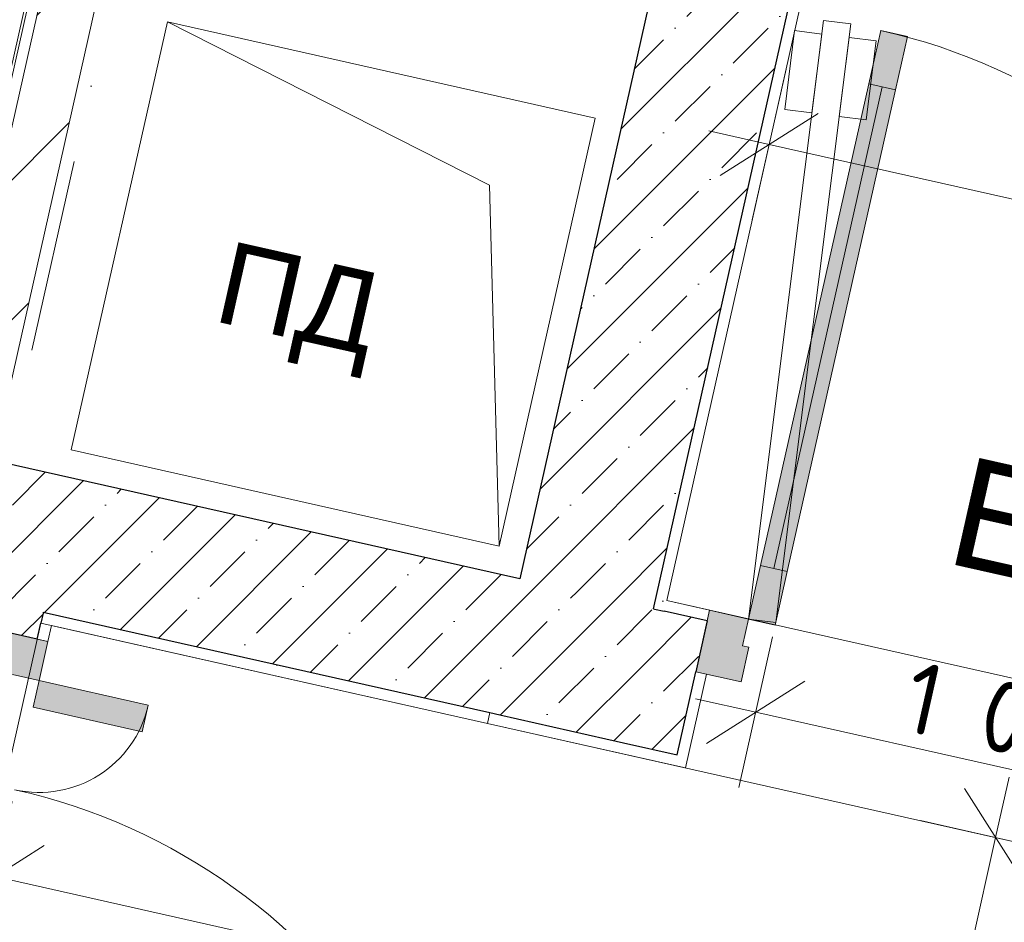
# Model space of a CAD drawing. Header units: millimetres. Extents: x -7213913 to -6930487, y 6129472 to 6353620.
# Tile 239 of 256: x -7192072 to -7190276, y 6180822 to 6182468. Entities that reach past the tile are written whole.
import ezdxf
from ezdxf.enums import TextEntityAlignment as Align

# ---------------------------------------------------------------- set-up
doc = ezdxf.new("R2010")
doc.units = ezdxf.units.MM
doc.header["$MEASUREMENT"] = 0
doc.linetypes.add('Штрихпунктирная', pattern=[670.277762, 352.777767, -176.388884, 0, -141.111112])
for name, color, linetype, lineweight in [('0_Ном._пера__120', 7, 'Continuous', 0), ('S - МОП.АР_Ном._пера__2', 8, 'Continuous', 15), ('АР-Стены_внутренние_пилоны.АР_Ном._пера__1', 7, 'Continuous', 15), ('АР-Стены_Перегородки_межквартирные_200.АР_Ном._пера__1', 7, 'Continuous', 15), ('АР-Чертеж-Оси_Осевые размеры.АР_Ном._пера__120', 7, 'Continuous', 0), ('АР-Чертеж-Размеры.АР_Ном._пера__1', 7, 'Continuous', 0), ('Двери Archicad_Ном._пера__120', 7, 'Continuous', 0), ('ИОС-Шахты и отверстия.АР_Ном._пера__1', 7, 'Continuous', 0), ('Маркеры Дверей Archicad_Ном._пера__1', 7, 'Continuous', 0), ('Паспорта Зон Archicad_Ном._пера__1', 7, 'Continuous', 0)]:
    doc.layers.add(name, color=color, linetype=linetype, lineweight=lineweight)
for name, color, linetype in [('S - МОП.АР', 7, 'Continuous'), ('АР-Стены_внутренние_пилоны.АР', 7, 'Continuous'), ('АР-Стены_Перегородки_межквартирные_200.АР', 7, 'Continuous'), ('АР-Чертеж-Оси_Осевые размеры.АР', 7, 'Continuous'), ('АР-Чертеж-Размеры.АР', 7, 'Continuous')]:
    doc.layers.add(name, color=color, linetype=linetype)
doc.styles.add('РЎР“Р•РќР•Р\xa0Р\x98Р\xa0_РЎРўР\x98Р›Р¬_2', font='calibri.ttf')
doc.styles.add('РЎР“Р•РќР•Р\xa0Р\x98Р\xa0_РЎРўР\x98Р›Р¬_3', font='GOST_Common.ttf')
doc.styles.add('РЎР“Р•РќР•Р\xa0Р\x98Р\xa0_РЎРўР\x98Р›Р¬_5', font='GOTHIC.TTF')
doc.styles.add('РЎР“Р•РќР•Р\xa0Р\x98Р\xa0_РЎРўР\x98Р›Р¬_6', font='arial.ttf')
doc.dimstyles.new('СГЕНЕРИР_СТИЛЬ__3', dxfattribs={"dimtxt": 129.999995, "dimasz": 142.5, "dimexe": 0.18, "dimexo": 300000, "dimgap": 0, "dimtad": 1, "dimdec": 0, "dimzin": 0, "dimdsep": 46, "dimtxsty": 'РЎР“Р•РќР•Р\xa0Р\x98Р\xa0_РЎРўР\x98Р›Р¬_3', "dimblk": 'ARROWHEAD_6', "dimblk1": 'ARROWHEAD_6', "dimblk2": 'ARROWHEAD_6', "dimcen": 0.09, "dimclrd": 7, "dimclre": 7, "dimclrt": 7, "dimazin": 0, "dimtfac": 1, "dimtdec": 4, "dimtmove": 0, "dimatfit": 3, "dimfxl": 1, "dimtolj": 1, "dimtzin": 0, "dimarcsym": 0})
doc.dimstyles.new('СГЕНЕРИР_СТИЛЬ__6', dxfattribs={"dimtxt": 129.999995, "dimasz": 142.5, "dimexe": 0.18, "dimexo": 300000, "dimgap": 0, "dimtad": 1, "dimdec": 0, "dimzin": 0, "dimdsep": 46, "dimtxsty": 'РЎР“Р•РќР•Р\xa0Р\x98Р\xa0_РЎРўР\x98Р›Р¬_3', "dimblk": 'ARROWHEAD_6', "dimblk1": 'ARROWHEAD_6', "dimblk2": 'ARROWHEAD_6', "dimcen": 0.09, "dimclrd": 7, "dimclre": 7, "dimclrt": 7, "dimazin": 0, "dimtfac": 1, "dimtdec": 4, "dimtmove": 2, "dimatfit": 3, "dimfxl": 1, "dimtolj": 1, "dimtzin": 0, "dimarcsym": 0})
pattern_1 = [(45, (-6566190.34, 6563027.8), (-111.369318, 111.369318), [0, -105, 0, -157.5]), (110, (-6565840.34, 6563027.8), (148.001588, 53.868173), [0, -77, 0, -133])]
pattern_2 = [(45, (-6566190.34, 6562677.8), (-84.852814, 84.852814), []), (45, (-6566232.77, 6562720.22), (-84.852814, 84.852814), [90, -30, 0, -30])]

# ---------------------------------------------------------------- blocks, each defined once
blk = doc.blocks.new('Лифтовой холл _ ПБЗ_1_48_1', base_point=(-7188853.3, 6178755.2))
at = {"layer": 'S - МОП.АР_Ном._пера__2', "color": 8, "linetype": 'Continuous', "lineweight": 15, "flags": 128}
blk.add_lwpolyline([(-7192033.9, 6181367.8), (-7192391.1, 6179777.4), (-7190283.6, 6179304.1), (-7191317.8, 6174699), (-7187902.9, 6173932.1), (-7186511.4, 6180127.5)], close=True, dxfattribs=at)
at = {"layer": 'Паспорта Зон Archicad_Ном._пера__1', "color": 7, "lineweight": 0, "style": 'РЎР“Р•РќР•Р\xa0Р\x98Р\xa0_РЎРўР\x98Р›Р¬_3'}
blk.add_attdef('ROOM_NUMBER', text='', height=350, rotation=347.3417, dxfattribs=at).set_placement((-7188399.6, 6179289.8), align=Align.MIDDLE_CENTER)
at = {"layer": 'Паспорта Зон Archicad_Ном._пера__1', "color": 7, "lineweight": 0, "style": 'РЎР“Р•РќР•Р\xa0Р\x98Р\xa0_РЎРўР\x98Р›Р¬_2'}
blk.add_attdef('ROOM_AREA', text='', height=200, rotation=347.3417, dxfattribs=at).set_placement((-7188113.8, 6178682), align=Align.MIDDLE_RIGHT)
blk = doc.blocks.new('Символ Проема в Полу 21[110]_1', base_point=(-7191803, 6182463.9))
at = {"layer": 'ИОС-Шахты и отверстия.АР_Ном._пера__1', "color": 7, "linetype": 'Continuous', "lineweight": 0, "flags": 128}
for points in [[(-7191215.6, 6182166.3), (-7191197.8, 6181508), (-7191978.4, 6181683.3), (-7191803, 6182463.9)], [(-7191803, 6182463.9), (-7191022.5, 6182288.6), (-7191197.8, 6181508), (-7191215.6, 6182166.3)]]:
    blk.add_lwpolyline(points, close=True, dxfattribs=at)
at = {"layer": 'ИОС-Шахты и отверстия.АР_Ном._пера__1', "color": 7, "linetype": 'Continuous', "lineweight": 0, "insert": (-7191533.4, 6181832), "char_height": 150, "attachment_point": 8, "rotation": 347.3417, "style": 'РЎР“Р•РќР•Р\xa0Р\x98Р\xa0_РЎРўР\x98Р›Р¬_6'}
blk.add_mtext('\\A1;{\\pqc;\\pt0;\\fArial|b0|i0|c204|p0;\\C214;\\W1.000000;ПД\\fArial|b0|i0|c204|p0;\\W1.000000;\\A1{\\H.66x;\\S^  ;}\\fArial|b0|i0|c204|p0;\\W1.000000;\\fArial|b0|i0|c204|p0;\\W1.000000;\\A1{\\H.66x;\\S^  ;}\\fArial|b0|i0|c204|p0;\\W1.000000;\\fArial|b0|i0|c204|p0;\\W1.000000;\\A1{\\H.66x;\\S^  ;}}', dxfattribs=at)
blk = doc.blocks.new('Лестница_2_58_1', base_point=(-7189353.7, 6182579.8))
at = {"layer": 'S - МОП.АР_Ном._пера__2', "color": 8, "linetype": 'Continuous', "lineweight": 15, "flags": 128}
blk.add_lwpolyline([(-7190309.3, 6184004), (-7190892.2, 6181408.6), (-7186184.4, 6180351.3), (-7184867, 6180055.4), (-7184284.1, 6182650.8)], close=True, dxfattribs=at)
at = {"layer": 'Паспорта Зон Archicad_Ном._пера__1', "color": 7, "lineweight": 0, "style": 'РЎР“Р•РќР•Р\xa0Р\x98Р\xa0_РЎРўР\x98Р›Р¬_3'}
blk.add_attdef('ROOM_NUMBER', text='', height=350, rotation=347.3417, dxfattribs=at).set_placement((-7190061.7, 6183350.3), align=Align.MIDDLE_CENTER)
at = {"layer": 'Паспорта Зон Archicad_Ном._пера__1', "color": 7, "lineweight": 0, "style": 'РЎР“Р•РќР•Р\xa0Р\x98Р\xa0_РЎРўР\x98Р›Р¬_2'}
blk.add_attdef('ROOM_AREA', text='', height=200, rotation=347.3417, dxfattribs=at).set_placement((-7189838.1, 6182806.3), align=Align.MIDDLE_RIGHT)
blk = doc.blocks.new('Коридор_5_61_1', base_point=(-7189342.6, 6194352.5))
at = {"layer": 'S - МОП.АР_Ном._пера__2', "color": 8, "linetype": 'Continuous', "lineweight": 15, "flags": 128}
blk.add_lwpolyline([(-7192713.7, 6179573.2), (-7192238.1, 6181690.4), (-7192243, 6181691.5), (-7191592.2, 6184589.3), (-7191099.4, 6184478.7), (-7190731.3, 6186117.9), (-7190711.8, 6186113.6), (-7190673.4, 6186284.1), (-7191180.8, 6186398), (-7190283.5, 6190393.4), (-7190273.7, 6190391.2), (-7189397.3, 6194293.6), (-7187528.7, 6193874), (-7187168.1, 6195479.6)], dxfattribs=at)
at = {"layer": 'Паспорта Зон Archicad_Ном._пера__1', "color": 7, "lineweight": 0, "style": 'РЎР“Р•РќР•Р\xa0Р\x98Р\xa0_РЎРўР\x98Р›Р¬_3'}
blk.add_attdef('ROOM_NUMBER', text='', height=350, rotation=347.3417, dxfattribs=at).set_placement((-7191488.7, 6189132.6), align=Align.MIDDLE_CENTER)
at = {"layer": 'Паспорта Зон Archicad_Ном._пера__1', "color": 7, "lineweight": 0, "style": 'РЎР“Р•РќР•Р\xa0Р\x98Р\xa0_РЎРўР\x98Р›Р¬_2'}
blk.add_attdef('ROOM_AREA', text='', height=200, rotation=347.3417, dxfattribs=at).set_placement((-7191255.4, 6188550.7), align=Align.MIDDLE_RIGHT)
blk = doc.blocks.new('Стена_121_1', base_point=(-7192121.1, 6181664.1))
at = {"layer": 'АР-Стены_Перегородки_межквартирные_200.АР', "linetype": 'Continuous', "lineweight": 0, "true_color": 0x000000}
h = blk.add_hatch(dxfattribs=at)
h.set_pattern_fill('ШТУКАТУРКА__ГИПС_01_0001', color=18, style=0, pattern_type=2)
h.set_pattern_definition(pattern_1)
h.paths.add_polyline_path([(-7191587.3, 6184588.3), (-7192238.2, 6181690.4), (-7192218.6, 6181686.1), (-7191577.7, 6184540)])
h = blk.add_hatch(dxfattribs=at)
h.set_pattern_fill('БЛОКИ_БЕТОННЫЕ_ЭФФЕКТИВН_78', color=18, style=0, pattern_type=2)
h.set_pattern_definition([(45, (-6566190.34, 6562677.8), (-127.279217, 127.279217), [])])
h.paths.add_polyline_path([(-7191627, 6184320.4), (-7192218.6, 6181686.1), (-7192121.1, 6181664.1), (-7191529.4, 6184298.5)])
at = {"layer": 'АР-Стены_Перегородки_межквартирные_200.АР_Ном._пера__1', "color": 7, "linetype": 'Continuous', "lineweight": 15}
blk.add_line((-7191627, 6184320.4), (-7192218.6, 6181686.1), dxfattribs=at)
at = {"layer": 'АР-Стены_Перегородки_межквартирные_200.АР_Ном._пера__1', "color": 7, "linetype": 'Continuous', "lineweight": 0, "flags": 128}
blk.add_lwpolyline([(-7191587.3, 6184588.3), (-7192238.2, 6181690.4)], dxfattribs=at)
at = {"layer": 'АР-Стены_Перегородки_межквартирные_200.АР_Ном._пера__1', "color": 7, "linetype": 'Continuous', "lineweight": 15, "flags": 128}
blk.add_lwpolyline([(-7192121.1, 6181664.1), (-7191529.4, 6184298.5)], dxfattribs=at)
blk = doc.blocks.new('Стена_176_1', base_point=(-7190419, 6184177.2))
at = {"layer": 'АР-Стены_внутренние_пилоны.АР', "linetype": 'Continuous', "lineweight": 0, "true_color": 0x000000}
h = blk.add_hatch(dxfattribs=at)
h.set_pattern_fill('ЖЕЛЕЗОБЕТОН__PROJECT__0001', color=18, style=0, pattern_type=2)
h.set_pattern_definition(pattern_2)
h.paths.add_polyline_path([(-7190568.3, 6184082.7), (-7191160, 6181448.3), (-7190916, 6181393.5), (-7190324.4, 6184027.9)])
h = blk.add_hatch(dxfattribs=at)
h.set_pattern_fill('ШТУКАТУРКА__ГИПС_01_0001', color=18, style=0, pattern_type=2)
h.set_pattern_definition(pattern_1)
h.paths.add_polyline_path([(-7190328.8, 6184008.4), (-7190911.7, 6181413), (-7190892.2, 6181408.6), (-7190309.3, 6184004)])
h = blk.add_hatch(dxfattribs=at)
h.set_pattern_fill('ЖЕЛЕЗОБЕТОН__PROJECT__0001', color=18, style=0, pattern_type=2)
h.set_pattern_definition(pattern_2)
h.paths.add_polyline_path([(-7191160, 6181448.3), (-7191214.8, 6181204.4), (-7191196.6, 6181200.3), (-7190916.4, 6181392.1), (-7190916, 6181393.5)])
h = blk.add_hatch(dxfattribs=at)
h.set_pattern_fill('ШТУКАТУРКА__ГИПС_01_0001', color=18, style=0, pattern_type=2)
h.set_pattern_definition(pattern_1)
h.paths.add_polyline_path([(-7190916, 6181393.5), (-7190914.7, 6181393.2), (-7190892.2, 6181408.6), (-7190911.7, 6181413)])
h = blk.add_hatch(dxfattribs=at)
h.set_pattern_fill('ШТУКАТУРКА__ГИПС_01_0001', color=18, style=0, pattern_type=2)
h.set_pattern_definition(pattern_1)
h.paths.add_polyline_path([(-7190892.2, 6181408.6), (-7190914.7, 6181393.2), (-7190896.5, 6181389.1)])
h = blk.add_hatch(dxfattribs=at)
h.set_pattern_fill('ЖЕЛЕЗОБЕТОН__PROJECT__0001', color=18, style=0, pattern_type=2)
h.set_pattern_definition(pattern_2)
h.paths.add_polyline_path([(-7190916.4, 6181392.1), (-7191196.6, 6181200.3), (-7190970.8, 6181149.6)])
at = {"layer": 'АР-Стены_внутренние_пилоны.АР_Ном._пера__1', "color": 7, "linetype": 'Continuous', "lineweight": 30}
for p, q in [((-7190916, 6181393.5), (-7190324.4, 6184027.9)), ((-7190916, 6181393.5), (-7190914.7, 6181393.2)), ((-7190914.7, 6181393.2), (-7190896.5, 6181389.1)), ((-7191214.8, 6181204.4), (-7191196.6, 6181200.3)), ((-7191196.6, 6181200.3), (-7190970.8, 6181149.6))]:
    blk.add_line(p, q, dxfattribs=at)
at = {"layer": 'АР-Стены_внутренние_пилоны.АР_Ном._пера__1', "color": 7, "linetype": 'Continuous', "lineweight": 30, "flags": 128}
blk.add_lwpolyline([(-7190568.3, 6184082.7), (-7191160, 6181448.3)], dxfattribs=at)
at = {"layer": 'АР-Стены_внутренние_пилоны.АР_Ном._пера__1', "color": 7, "linetype": 'Continuous', "lineweight": 0, "flags": 128}
blk.add_lwpolyline([(-7190892.2, 6181408.6), (-7190309.3, 6184004)], dxfattribs=at)
blk = doc.blocks.new('Стена_179_1', base_point=(-7192124, 6181536.7))
at = {"layer": 'АР-Стены_внутренние_пилоны.АР', "linetype": 'Continuous', "lineweight": 0, "true_color": 0x000000}
h = blk.add_hatch(dxfattribs=at)
h.set_pattern_fill('ЖЕЛЕЗОБЕТОН__PROJECT__0001', color=18, style=0, pattern_type=2)
h.set_pattern_definition(pattern_2)
h.paths.add_polyline_path([(-7191974.7, 6181631.3), (-7192218.6, 6181686.1), (-7192222.7, 6181667.9), (-7192030.9, 6181387.7), (-7192029.5, 6181387.3)])
h = blk.add_hatch(dxfattribs=at)
h.set_pattern_fill('ЖЕЛЕЗОБЕТОН__PROJECT__0001', color=18, style=0, pattern_type=2)
h.set_pattern_definition(pattern_2)
h.paths.add_polyline_path([(-7192030.9, 6181387.7), (-7192222.7, 6181667.9), (-7192273.4, 6181442.1)])
h = blk.add_hatch(dxfattribs=at)
h.set_pattern_fill('ЖЕЛЕЗОБЕТОН__PROJECT__0001', color=18, style=0, pattern_type=2)
h.set_pattern_definition(pattern_2)
h.paths.add_polyline_path([(-7192029.5, 6181387.3), (-7191214.8, 6181204.4), (-7191160, 6181448.3), (-7191974.7, 6181631.3)])
h = blk.add_hatch(dxfattribs=at)
h.set_pattern_fill('ШТУКАТУРКА__ГИПС_01_0001', color=18, style=0, pattern_type=2)
h.set_pattern_definition(pattern_1)
h.paths.add_polyline_path([(-7192029.8, 6181386), (-7192033.9, 6181367.8), (-7192014.3, 6181363.4)])
h = blk.add_hatch(dxfattribs=at)
h.set_pattern_fill('ШТУКАТУРКА__ГИПС_01_0001', color=18, style=0, pattern_type=2)
h.set_pattern_definition(pattern_1)
h.paths.add_polyline_path([(-7192029.5, 6181387.3), (-7192029.8, 6181386), (-7192014.3, 6181363.4), (-7192010, 6181383)])
h = blk.add_hatch(dxfattribs=at)
h.set_pattern_fill('ШТУКАТУРКА__ГИПС_01_0001', color=18, style=0, pattern_type=2)
h.set_pattern_definition(pattern_1)
h.paths.add_polyline_path([(-7192014.3, 6181363.4), (-7191219.1, 6181184.8), (-7191214.8, 6181204.4), (-7192010, 6181383)])
at = {"layer": 'АР-Стены_внутренние_пилоны.АР_Ном._пера__1', "color": 7, "linetype": 'Continuous', "lineweight": 30}
for p, q in [((-7192218.6, 6181686.1), (-7192222.7, 6181667.9)), ((-7192222.7, 6181667.9), (-7192273.4, 6181442.1)), ((-7192029.8, 6181386), (-7192033.9, 6181367.8)), ((-7192029.5, 6181387.3), (-7192029.8, 6181386)), ((-7192029.5, 6181387.3), (-7191214.8, 6181204.4))]:
    blk.add_line(p, q, dxfattribs=at)
at = {"layer": 'АР-Стены_внутренние_пилоны.АР_Ном._пера__1', "color": 7, "linetype": 'Continuous', "lineweight": 30, "flags": 128}
blk.add_lwpolyline([(-7191160, 6181448.3), (-7192218.6, 6181686.1)], dxfattribs=at)
at = {"layer": 'АР-Стены_внутренние_пилоны.АР_Ном._пера__1', "color": 7, "linetype": 'Continuous', "lineweight": 0, "flags": 128}
for points in [[(-7192014.3, 6181363.4), (-7191219.1, 6181184.8)], [(-7191219.1, 6181184.8), (-7191214.8, 6181204.4)]]:
    blk.add_lwpolyline(points, dxfattribs=at)
blk = doc.blocks.new('Полуторная Дверь 23[39]_1', base_point=(-6566190.3, 6562677.8))
at = {"layer": 'Двери Archicad_Ном._пера__120', "linetype": 'Continuous', "lineweight": 0, "true_color": 0xffffff}
for points in [[(-7192151.8, 6181276.4), (-7192088.3, 6181262.2), (-7192085.7, 6181273.9), (-7192036.9, 6181262.9), (-7192020.9, 6181334.2), (-7192133.1, 6181359.4)], [(-7191837.9, 6181218.2), (-7192036.9, 6181262.9), (-7192047.9, 6181214.2), (-7191848.8, 6181169.5)]]:
    blk.add_hatch(color=7, dxfattribs=at).paths.add_polyline_path(points)
at = {"layer": 'Двери Archicad_Ном._пера__120', "color": 7, "linetype": 'Continuous', "lineweight": 0}
for p, q in [((-7192020.9, 6181334.2), (-7192133.1, 6181359.4)), ((-7192040.4, 6181338.5), (-7192133.1, 6181359.4)), ((-7192040.4, 6181338.5), (-7192133.1, 6181359.4)), ((-7192020.9, 6181334.2), (-7192040.4, 6181338.5)), ((-7192020.9, 6181334.2), (-7192040.4, 6181338.5)), ((-7192036.9, 6181262.9), (-7192020.9, 6181334.2)), ((-7192085.7, 6181273.9), (-7192036.9, 6181262.9)), ((-7192036.9, 6181262.9), (-7192047.9, 6181214.2)), ((-7191837.9, 6181218.2), (-7192036.9, 6181262.9)), ((-7192047.9, 6181214.2), (-7191848.8, 6181169.5)), ((-7191848.8, 6181169.5), (-7191837.9, 6181218.2))]:
    blk.add_line(p, q, dxfattribs=at)
for centre, radius, start, end in [((-7192036.9, 6181262.9), 204, 257.3417, 347.3417), ((-7192322.7, 6179990.6), 1100, 347.3417, 77.3417)]:
    blk.add_arc(centre, radius, start, end, dxfattribs=at)
blk = doc.blocks.new('Стена_181_1', base_point=(-7192124, 6181536.7))
at = {"layer": 'АР-Стены_внутренние_пилоны.АР', "linetype": 'Continuous', "lineweight": 0, "true_color": 0x000000}
h = blk.add_hatch(dxfattribs=at)
h.set_pattern_fill('ЖЕЛЕЗОБЕТОН__PROJECT__0001', color=18, style=0, pattern_type=2)
h.set_pattern_definition(pattern_2)
h.paths.add_polyline_path([(-7192284.4, 6181393.3), (-7192133.1, 6181359.4), (-7192040.4, 6181338.5), (-7192029.8, 6181386), (-7192030.9, 6181387.7), (-7192273.4, 6181442.1)])
h = blk.add_hatch(dxfattribs=at)
h.set_pattern_fill('ЖЕЛЕЗОБЕТОН__PROJECT__0001', color=18, style=0, pattern_type=2)
h.set_pattern_definition(pattern_2)
h.paths.add_polyline_path([(-7192029.5, 6181387.3), (-7192030.9, 6181387.7), (-7192029.8, 6181386)])
h = blk.add_hatch(dxfattribs=at)
h.set_pattern_fill('ШТУКАТУРКА__ГИПС_01_0001', color=18, style=0, pattern_type=2)
h.set_pattern_definition(pattern_1)
h.paths.add_polyline_path([(-7192040.4, 6181338.5), (-7192020.9, 6181334.2), (-7192014.3, 6181363.4), (-7192033.9, 6181367.8)])
at = {"layer": 'АР-Стены_внутренние_пилоны.АР_Ном._пера__1', "color": 7, "linetype": 'Continuous', "lineweight": 30}
for p, q in [((-7192029.8, 6181386), (-7192033.9, 6181367.8)), ((-7192029.5, 6181387.3), (-7192029.8, 6181386)), ((-7192040.4, 6181338.5), (-7192033.9, 6181367.8)), ((-7192040.4, 6181338.5), (-7192133.1, 6181359.4))]:
    blk.add_line(p, q, dxfattribs=at)
at = {"layer": 'АР-Стены_внутренние_пилоны.АР_Ном._пера__1', "color": 7, "linetype": 'Continuous', "lineweight": 0}
blk.add_line((-7192020.9, 6181334.2), (-7192040.4, 6181338.5), dxfattribs=at)
at = {"layer": 'АР-Стены_внутренние_пилоны.АР_Ном._пера__1', "color": 7, "linetype": 'Continuous', "lineweight": 0, "flags": 128}
blk.add_lwpolyline([(-7192020.9, 6181334.2), (-7192014.3, 6181363.4)], dxfattribs=at)
at = {"layer": 'Двери Archicad_Ном._пера__120', "color": 7, "linetype": 'Continuous', "lineweight": 0}
blk.add_blockref('Полуторная Дверь 23[39]_1', (-6566190.3, 6562677.8), dxfattribs=at)
blk = doc.blocks.new('Маркер ДВ 23[159]_1', base_point=(-7190106.7, 6181232.2))
at = {"layer": 'Маркеры Дверей Archicad_Ном._пера__1', "color": 7, "linetype": 'Continuous', "lineweight": 0}
blk.add_line((-7190150.5, 6181037.1), (-7190170.3, 6180949.3), dxfattribs=at)
at = {"layer": 'Маркеры Дверей Archicad_Ном._пера__1', "color": 7, "lineweight": 0, "insert": (-7190388.6, 6181475.9), "char_height": 200, "attachment_point": 7, "rotation": 347.3417, "style": 'РЎР“Р•РќР•Р\xa0Р\x98Р\xa0_РЎРўР\x98Р›Р¬_6'}
blk.add_mtext('\\A1;{\\pql;\\pt0;\\fArial|b0|i0|c204|p0;\\W1.000000;EI 60\\fArial|b0|i0|c204|p0;\\W1.000000;\\fArial|b0|i0|c204|p0;\\H0.666667x;\\W1.000000;\\fArial|b0|i0|c204|p0;\\H1.500000x;\\W1.000000;}', dxfattribs=at)
blk = doc.blocks.new('Полуторная Дверь 23[48]_1', base_point=(-6566190.3, 6562677.8))
at = {"layer": 'Двери Archicad_Ном._пера__120', "linetype": 'Continuous', "lineweight": 0, "true_color": 0xffffff}
for points in [[(-7190501.8, 6182448.4), (-7190523.7, 6182350.8), (-7190475, 6182339.8), (-7190453, 6182437.4)], [(-7190523.7, 6182350.8), (-7190721, 6181472.7), (-7190696.6, 6181467.2), (-7190499.3, 6182345.3)], [(-7190499.3, 6182345.3), (-7190696.6, 6181467.2), (-7190672.2, 6181461.7), (-7190475, 6182339.8)], [(-7190694.1, 6181364.1), (-7190672.2, 6181461.7), (-7190721, 6181472.7), (-7190742.9, 6181375.1)], [(-7190839.3, 6181278.9), (-7190756.4, 6181260.3), (-7190742.1, 6181323.7), (-7190753.8, 6181326.3), (-7190742.9, 6181375.1), (-7190814.1, 6181391.1)]]:
    blk.add_hatch(color=7, dxfattribs=at).paths.add_polyline_path(points)
at = {"layer": 'Двери Archicad_Ном._пера__120', "color": 7, "linetype": 'Continuous', "lineweight": 0}
for p, q in [((-7190501.8, 6182448.4), (-7190523.7, 6182350.8)), ((-7190453, 6182437.4), (-7190501.8, 6182448.4)), ((-7190475, 6182339.8), (-7190453, 6182437.4)), ((-7190499.3, 6182345.3), (-7190696.6, 6181467.2)), ((-7190523.7, 6182350.8), (-7190475, 6182339.8)), ((-7190721, 6181472.7), (-7190742.9, 6181375.1)), ((-7190672.2, 6181461.7), (-7190721, 6181472.7)), ((-7190694.1, 6181364.1), (-7190672.2, 6181461.7)), ((-7190839.3, 6181278.9), (-7190814.1, 6181391.1)), ((-7190814.1, 6181391.1), (-7190818.5, 6181371.6)), ((-7190814.1, 6181391.1), (-7190818.5, 6181371.6)), ((-7190814.1, 6181391.1), (-7190742.9, 6181375.1)), ((-7190818.5, 6181371.6), (-7190839.3, 6181278.9)), ((-7190818.5, 6181371.6), (-7190839.3, 6181278.9)), ((-7190742.9, 6181375.1), (-7190753.8, 6181326.3)), ((-7190742.9, 6181375.1), (-7190694.1, 6181364.1)), ((-7190742.1, 6181323.7), (-7190756.4, 6181260.3)), ((-7190753.8, 6181326.3), (-7190742.1, 6181323.7)), ((-7190819.8, 6181274.5), (-7190858.1, 6181103.8)), ((-7190756.4, 6181260.3), (-7190839.3, 6181278.9)), ((-7190877.6, 6181108.2), (-7190858.1, 6181103.8))]:
    blk.add_line(p, q, dxfattribs=at)
at = {"layer": 'Двери Archicad_Ном._пера__120', "color": 7, "linetype": 'Continuous', "lineweight": 0, "flags": 128}
for points in [[(-7190523.7, 6182350.8), (-7190721, 6181472.7), (-7190696.6, 6181467.2), (-7190499.3, 6182345.3)], [(-7190499.3, 6182345.3), (-7190696.6, 6181467.2), (-7190672.2, 6181461.7), (-7190475, 6182339.8)]]:
    blk.add_lwpolyline(points, close=True, dxfattribs=at)
at = {"layer": 'Двери Archicad_Ном._пера__120', "color": 7, "linetype": 'Continuous', "lineweight": 0}
blk.add_arc((-7190742.9, 6181375.1), 1100, 347.3417, 77.3417, dxfattribs=at)
at = {"layer": 'Маркеры Дверей Archicad_Ном._пера__1', "color": 7, "linetype": 'Continuous', "lineweight": 0}
blk.add_blockref('Маркер ДВ 23[159]_1', (-7190106.7, 6181232.2), dxfattribs=at)
blk = doc.blocks.new('Стена_271_1', base_point=(-7191065.4, 6181298.9))
at = {"layer": 'АР-Стены_внутренние_пилоны.АР', "linetype": 'Continuous', "lineweight": 0, "true_color": 0x000000}
h = blk.add_hatch(dxfattribs=at)
h.set_pattern_fill('ШТУКАТУРКА__ГИПС_01_0001', color=18, style=0, pattern_type=2)
h.set_pattern_definition(pattern_1)
h.paths.add_polyline_path([(-7190892.2, 6181408.6), (-7190896.5, 6181389.1), (-7190818.5, 6181371.6), (-7190814.1, 6181391.1)])
h = blk.add_hatch(dxfattribs=at)
h.set_pattern_fill('ЖЕЛЕЗОБЕТОН__PROJECT__0001', color=18, style=0, pattern_type=2)
h.set_pattern_definition(pattern_2)
h.paths.add_polyline_path([(-7190916.4, 6181392.1), (-7190970.8, 6181149.6), (-7190873.3, 6181127.7), (-7190839.3, 6181278.9), (-7190818.5, 6181371.6), (-7190914.7, 6181393.2)])
h = blk.add_hatch(dxfattribs=at)
h.set_pattern_fill('ЖЕЛЕЗОБЕТОН__PROJECT__0001', color=18, style=0, pattern_type=2)
h.set_pattern_definition(pattern_2)
h.paths.add_polyline_path([(-7190916, 6181393.5), (-7190916.4, 6181392.1), (-7190914.7, 6181393.2)])
h = blk.add_hatch(dxfattribs=at)
h.set_pattern_fill('ШТУКАТУРКА__ГИПС_01_0001', color=18, style=0, pattern_type=2)
h.set_pattern_definition(pattern_1)
h.paths.add_polyline_path([(-7190877.6, 6181108.2), (-7190858.1, 6181103.8), (-7190819.8, 6181274.5), (-7190839.3, 6181278.9), (-7190873.3, 6181127.7)])
h = blk.add_hatch(dxfattribs=at)
h.set_pattern_fill('ШТУКАТУРКА__ГИПС_01_0001', color=18, style=0, pattern_type=2)
h.set_pattern_definition(pattern_1)
h.paths.add_polyline_path([(-7191219.1, 6181184.8), (-7191196.6, 6181200.3), (-7191214.8, 6181204.4)])
h = blk.add_hatch(dxfattribs=at)
h.set_pattern_fill('ШТУКАТУРКА__ГИПС_01_0001', color=18, style=0, pattern_type=2)
h.set_pattern_definition(pattern_1)
h.paths.add_polyline_path([(-7191196.6, 6181200.3), (-7191219.1, 6181184.8), (-7190877.6, 6181108.2), (-7190873.3, 6181127.7)])
at = {"layer": 'АР-Стены_внутренние_пилоны.АР_Ном._пера__1', "color": 7, "linetype": 'Continuous', "lineweight": 30}
for p, q in [((-7190916, 6181393.5), (-7190914.7, 6181393.2)), ((-7190914.7, 6181393.2), (-7190896.5, 6181389.1)), ((-7190818.5, 6181371.6), (-7190896.5, 6181389.1)), ((-7190818.5, 6181371.6), (-7190839.3, 6181278.9)), ((-7190873.3, 6181127.7), (-7190839.3, 6181278.9)), ((-7191214.8, 6181204.4), (-7191196.6, 6181200.3)), ((-7191196.6, 6181200.3), (-7190970.8, 6181149.6)), ((-7190970.8, 6181149.6), (-7190873.3, 6181127.7))]:
    blk.add_line(p, q, dxfattribs=at)
at = {"layer": 'АР-Стены_внутренние_пилоны.АР_Ном._пера__1', "color": 7, "linetype": 'Continuous', "lineweight": 0}
for p, q in [((-7190814.1, 6181391.1), (-7190818.5, 6181371.6)), ((-7190819.8, 6181274.5), (-7190858.1, 6181103.8)), ((-7190839.3, 6181278.9), (-7190819.8, 6181274.5)), ((-7190877.6, 6181108.2), (-7190858.1, 6181103.8))]:
    blk.add_line(p, q, dxfattribs=at)
at = {"layer": 'АР-Стены_внутренние_пилоны.АР_Ном._пера__1', "color": 7, "linetype": 'Continuous', "lineweight": 0, "flags": 128}
for points in [[(-7190814.1, 6181391.1), (-7190892.2, 6181408.6)], [(-7191219.1, 6181184.8), (-7191214.8, 6181204.4)], [(-7191219.1, 6181184.8), (-7190877.6, 6181108.2)]]:
    blk.add_lwpolyline(points, dxfattribs=at)
at = {"layer": 'Двери Archicad_Ном._пера__120', "color": 7, "linetype": 'Continuous', "lineweight": 0}
blk.add_blockref('Полуторная Дверь 23[48]_1', (-6566190.3, 6562677.8), dxfattribs=at)
blk = doc.blocks.new('*D906', base_point=(-6566190.3, 6562677.8))
at = {"layer": 'АР-Чертеж-Размеры.АР_Ном._пера__1', "color": 7, "linetype": 'Continuous', "lineweight": 0, "transparency": 16777216}
for p, q in [((-7190267.5, 6181086.4), (-7190292.2, 6180976.7)), ((-7190235.4, 6180887), (-7190348.9, 6181066.3)), ((-7190429.4, 6181007.5), (-7190155, 6180945.8)), ((-7190292.2, 6180976.7), (-7190649.4, 6179386.3)), ((-7190706.1, 6179475.9), (-7190592.6, 6179296.7)), ((-7190786.6, 6179417.1), (-7190512.2, 6179355.5)), ((-7190649.4, 6179386.3), (-7190674, 6179276.5))]:
    blk.add_line(p, q, dxfattribs=at)
at = {"layer": 'АР-Чертеж-Размеры.АР_Ном._пера__1', "color": 7, "lineweight": 0, "transparency": 16777216, "insert": (-7190538.5, 6179998.3), "char_height": 130, "attachment_point": 7, "rotation": 77.3417, "style": 'РЎР“Р•РќР•Р\xa0Р\x98Р\xa0_РЎРўР\x98Р›Р¬_3'}
blk.add_mtext('\\A1;{\\pql;\\fGOST Common|b0|i0|c204|p0;\\W1.000000;1\xa0630}', dxfattribs=at)
blk = doc.blocks.new('ARROWHEAD_6')
at = {"color": 0, "linetype": 'Continuous', "lineweight": 0}
for p, q in [((-0.5, -0.5), (0.5, 0.5)), ((0, 0), (-1, 0))]:
    blk.add_line(p, q, dxfattribs=at)
blk = doc.blocks.new('*D990', base_point=(-6566190.3, 6562677.8))
at = {"layer": 'АР-Чертеж-Размеры.АР_Ном._пера__1', "color": 7, "linetype": 'Continuous', "lineweight": 0, "transparency": 16777216}
for p, q in [((-7190760.6, 6181067.9), (-7190698.9, 6181342.3)), ((-7190640.1, 6181261.8), (-7190819.4, 6181148.3)), ((-7190839.5, 6181229.7), (-7190729.7, 6181205.1)), ((-7190729.7, 6181205.1), (-7189705.3, 6180975)), ((-7189736.1, 6180837.8), (-7189674.4, 6181112.2)), ((-7189794.9, 6180918.2), (-7189615.7, 6181031.7)), ((-7189705.3, 6180975), (-7189595.5, 6180950.3))]:
    blk.add_line(p, q, dxfattribs=at)
at = {"layer": 'АР-Чертеж-Размеры.АР_Ном._пера__1', "color": 7, "lineweight": 0, "transparency": 16777216, "insert": (-7190467.3, 6181172.8), "char_height": 130, "attachment_point": 7, "rotation": 347.3417, "style": 'РЎР“Р•РќР•Р\xa0Р\x98Р\xa0_РЎРўР\x98Р›Р¬_3'}
blk.add_mtext('\\A1;{\\pql;\\fGOST Common|b0|i0|c204|p0;\\W1.000000;1\xa0050}', dxfattribs=at)
blk = doc.blocks.new('*D1071', base_point=(-6566190.3, 6562677.8))
at = {"layer": 'АР-Чертеж-Размеры.АР_Ном._пера__1', "color": 7, "linetype": 'Continuous', "lineweight": 0, "transparency": 16777216}
for p, q in [((-7190674.5, 6182377.7), (-7190736.1, 6182103.2)), ((-7190615.7, 6182297.2), (-7190794.9, 6182183.7)), ((-7190705.3, 6182240.4), (-7190815.1, 6182265.1)), ((-7188485.4, 6181741.9), (-7190705.3, 6182240.4)), ((-7188454.6, 6181879.1), (-7188516.2, 6181604.7)), ((-7188575, 6181685.1), (-7188395.8, 6181798.6)), ((-7185851, 6181150.2), (-7188485.4, 6181741.9))]:
    blk.add_line(p, q, dxfattribs=at)
at = {"layer": 'АР-Чертеж-Размеры.АР_Ном._пера__1', "color": 7, "lineweight": 0, "transparency": 16777216, "insert": (-7189791.3, 6182061.8), "char_height": 130, "attachment_point": 7, "rotation": 347.3417, "style": 'РЎР“Р•РќР•Р\xa0Р\x98Р\xa0_РЎРўР\x98Р›Р¬_3'}
blk.add_mtext('\\A1;{\\pql;\\fGOST Common|b0|i0|c204|p0;\\W1.000000;2\xa0275}', dxfattribs=at)
blk = doc.blocks.new('*D1200', base_point=(-6566190.3, 6562677.8))
at = {"layer": 'АР-Чертеж-Размеры.АР_Ном._пера__1', "color": 7, "linetype": 'Continuous', "lineweight": 0, "transparency": 16777216}
for p, q in [((-7192148, 6180768.2), (-7192086.4, 6181042.6)), ((-7192027.6, 6180962.1), (-7192206.8, 6180848.6)), ((-7192227, 6180930), (-7192117.2, 6180905.4)), ((-7192117.2, 6180905.4), (-7186614.3, 6179669.4)), ((-7186645.1, 6179532.2), (-7186583.5, 6179806.6)), ((-7186703.9, 6179612.7), (-7186524.7, 6179726.2)), ((-7186614.3, 6179669.4), (-7186504.5, 6179644.8))]:
    blk.add_line(p, q, dxfattribs=at)
at = {"layer": 'АР-Чертеж-Размеры.АР_Ном._пера__1', "color": 7, "lineweight": 0, "transparency": 16777216, "insert": (-7189568.1, 6180359.5), "char_height": 130, "attachment_point": 7, "rotation": 347.3417, "style": 'РЎР“Р•РќР•Р\xa0Р\x98Р\xa0_РЎРўР\x98Р›Р¬_3'}
blk.add_mtext('\\A1;{\\pql;\\fGOST Common|b0|i0|c204|p0;\\W1.000000;5\xa0640}', dxfattribs=at)
blk = doc.blocks.new('Стандартный Маркер Сетки[229]_1', base_point=(-7187640.5, 6201499.3))
at = {"layer": 'АР-Чертеж-Оси_Осевые размеры.АР_Ном._пера__120', "color": 7, "linetype": 'Штрихпунктирная', "lineweight": 0}
blk.add_line((-7187859.7, 6200523.6), (-7202631.7, 6134751.7), dxfattribs=at)
at = {"layer": 'АР-Чертеж-Оси_Осевые размеры.АР_Ном._пера__120', "color": 7, "lineweight": 0, "style": 'РЎР“Р•РќР•Р\xa0Р\x98Р\xa0_РЎРўР\x98Р›Р¬_5'}
blk.add_attdef('AC_MarkerText_1', text='', height=350, rotation=347.3417, dxfattribs=at).set_placement((-7202890.5, 6133469.2), align=Align.TOP_CENTER)

msp = doc.modelspace()

# ---------------------------------------------------------------- linework, layer by layer
at = {"layer": '0_Ном._пера__120', "color": 7, "linetype": 'Continuous', "lineweight": 0}
for points in [[(-7190556.5, 6182460.4), (-7190606.1, 6182466.6), (-7190742.9, 6181375.1), (-7190693.3, 6181368.9)], [(-7190609.2, 6182441.8), (-7190658.8, 6182448), (-7190676.8, 6182304.1), (-7190627.2, 6182297.9)], [(-7190510, 6182429.3), (-7190559.6, 6182435.6), (-7190577.7, 6182291.7), (-7190528, 6182285.5)]]:
    msp.add_lwpolyline(points, close=True, dxfattribs=at)
at = {"layer": 'S - МОП.АР', "color": 254, "linetype": 'Continuous', "lineweight": 0, "true_color": 0xdadada, "flags": 128}
msp.add_lwpolyline([(-7192713.7, 6179573.2), (-7192238.1, 6181690.4), (-7192243, 6181691.5), (-7191592.2, 6184589.3), (-7191099.4, 6184478.7), (-7190731.3, 6186117.9), (-7190711.8, 6186113.6), (-7190673.4, 6186284.1), (-7191180.8, 6186398), (-7190283.5, 6190393.4), (-7190273.7, 6190391.2), (-7189397.3, 6194293.6), (-7187528.7, 6193874), (-7187168.1, 6195479.6)], dxfattribs=at)
for points in [[(-7190309.3, 6184004), (-7190892.2, 6181408.6), (-7186184.4, 6180351.3), (-7184867, 6180055.4), (-7184284.1, 6182650.8)], [(-7192033.9, 6181367.8), (-7192391.1, 6179777.4), (-7190283.6, 6179304.1), (-7191317.8, 6174699), (-7187902.9, 6173932.1), (-7186511.4, 6180127.5)]]:
    msp.add_lwpolyline(points, close=True, dxfattribs=at)

# ---------------------------------------------------------------- block references
at = {"layer": 'S - МОП.АР', "color": 7, "linetype": 'Continuous', "lineweight": 0}
for name, p in [('Коридор_5_61_1', (-7189342.6, 6194352.5)), ('Лестница_2_58_1', (-7189353.7, 6182579.8)), ('Лифтовой холл _ ПБЗ_1_48_1', (-7188853.3, 6178755.2))]:
    msp.add_blockref(name, p, dxfattribs=at)
at = {"layer": 'АР-Стены_внутренние_пилоны.АР', "color": 7, "lineweight": 0}
for name, p in [('Стена_176_1', (-7190419, 6184177.2)), ('Стена_271_1', (-7191065.4, 6181298.9)), ('Стена_181_1', (-7192124, 6181536.7)), ('Стена_179_1', (-7192124, 6181536.7))]:
    msp.add_blockref(name, p, dxfattribs=at)
at = {"layer": 'АР-Стены_Перегородки_межквартирные_200.АР', "color": 7, "lineweight": 0}
msp.add_blockref('Стена_121_1', (-7192121.1, 6181664.1), dxfattribs=at)
at = {"layer": 'АР-Чертеж-Оси_Осевые размеры.АР', "color": 8, "linetype": 'Continuous', "lineweight": 15}
msp.add_blockref('Стандартный Маркер Сетки[229]_1', (-7187640.5, 6201499.3), dxfattribs=at)
at = {"layer": 'ИОС-Шахты и отверстия.АР_Ном._пера__1', "color": 7, "linetype": 'Continuous', "lineweight": 0}
msp.add_blockref('Символ Проема в Полу 21[110]_1', (-7191803, 6182463.9), dxfattribs=at)

# ---------------------------------------------------------------- dimensions: what is measured, and where the dimension line sits
at = {"layer": 'АР-Чертеж-Размеры.АР', "color": 7, "linetype": 'Continuous', "lineweight": 0}
for base, p1, p2, angle, dimstyle, picture, middle, turn in [((-7190705.3, 6182240.4), (-7188672.2, 6180910.1), (-7190892.2, 6181408.6), 167.3417, 'СГЕНЕРИР_СТИЛЬ__3', '*D1071', (-7189559.5, 6182076.4), 347.3417), ((-7189705.3, 6180975), (-7190691.8, 6181374.2), (-7189667.3, 6181144.1), 347.3417, 'СГЕНЕРИР_СТИЛЬ__6', '*D990', (-7190235.4, 6181187.3), 347.3417), ((-7186614.3, 6179669.4), (-7192014.3, 6181363.4), (-7186511.4, 6180127.5), 347.3417, 'СГЕНЕРИР_СТИЛЬ__3', '*D1200', (-7189336.3, 6180374), 347.3417), ((-7190649.4, 6179386.3), (-7188865.3, 6180656.2), (-7190283.6, 6179304.1), 257.3417, 'СГЕНЕРИР_СТИЛЬ__3', '*D906', (-7190553.1, 6180230.2), 77.3417)]:
    dim = msp.add_linear_dim(base=base, p1=p1, p2=p2, angle=angle, dimstyle=dimstyle, dxfattribs=at)
    dim.commit()
    dim.dimension.update_dxf_attribs({"geometry": picture, "text_midpoint": middle, "dimtype": 160, "text_rotation": turn})

doc.saveas('drawing.dxf')
